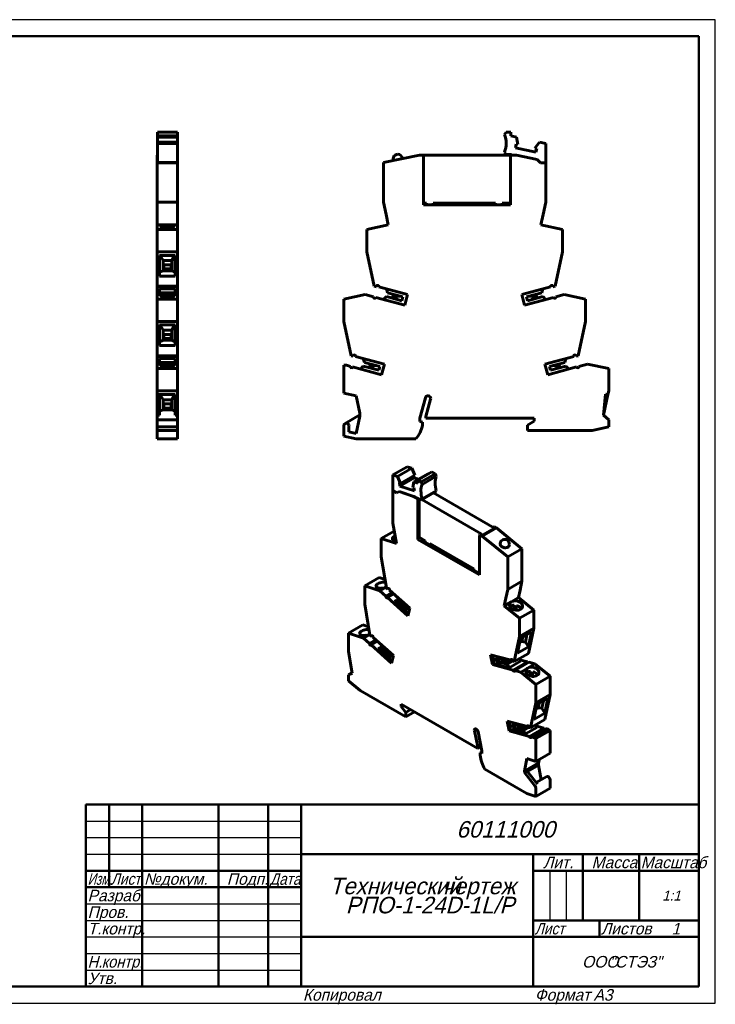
# Model space of a CAD drawing. Header units: millimetres. Extents: x 0 to 420, y 0 to 297.
# Tile 2 of 2: x 210 to 420, y 0 to 297. Entities that reach past the tile are written whole.
import ezdxf

# ---------------------------------------------------------------- set-up
doc = ezdxf.new("R2010")
doc.units = ezdxf.units.MM
doc.styles.add('TextStyle_10', font='T-FLEX Type A.TTF', dxfattribs={"oblique": 15, "height": 3.5})
doc.styles.add('TextStyle_2', font='T-FLEX Type A.TTF', dxfattribs={"oblique": 15, "height": 3.5})
doc.styles.add('TextStyle_3', font='T-FLEX Type A.TTF', dxfattribs={"width": 0.744064, "oblique": 15, "height": 3.5})
doc.styles.add('TextStyle_4', font='T-FLEX Type A.TTF', dxfattribs={"width": 0.883061, "oblique": 15, "height": 3.5})
doc.styles.add('TextStyle_5', font='T-FLEX Type A.TTF', dxfattribs={"width": 0.883061, "oblique": 15, "height": 3.5})
doc.styles.add('TextStyle_6', font='T-FLEX Type A.TTF', dxfattribs={"width": 0.94413, "oblique": 15, "height": 3.5})
doc.styles.add('TextStyle_7', font='T-FLEX Type A.TTF', dxfattribs={"width": 0.98844, "oblique": 15, "height": 3.5})
doc.styles.add('TextStyle_8', font='T-FLEX Type A.TTF', dxfattribs={"oblique": 15, "height": 5})
doc.styles.add('TextStyle_9', font='T-FLEX Type A.TTF', dxfattribs={"oblique": 15, "height": 3})

# ---------------------------------------------------------------- blocks, each defined once
blk = doc.blocks.new('_FR1Страница_1')
at = {"color": 7, "linetype": 'Continuous', "lineweight": 25}
for p, q in [((420, 297), (0, 297)), ((420, 0), (420, 297)), ((230, 55), (295, 55)), ((230, 50), (295, 50)), ((230, 45), (295, 45)), ((370, 40), (370, 25)), ((375, 40), (375, 25)), ((230, 30), (295, 30)), ((230, 25), (295, 25)), ((230, 20), (295, 20)), ((365, 20), (415, 20)), ((385, 20), (385, 20)), ((230, 15), (295, 15)), ((230, 10), (295, 10)), ((0, 0), (420, 0))]:
    blk.add_line(p, q, dxfattribs=at)
at = {"color": 7, "linetype": 'Continuous', "lineweight": 50}
for p, q in [((20, 292), (415, 292)), ((415, 292), (415, 5)), ((230, 5), (230, 60)), ((230, 60), (415, 60)), ((237, 60), (237, 35)), ((247, 60), (247, 5)), ((270, 60), (270, 5)), ((285, 60), (285, 5)), ((295, 60), (295, 5)), ((295, 45), (415, 45)), ((365, 45), (365, 5)), ((380, 45), (380, 25)), ((397, 45), (397, 25)), ((230, 40), (295, 40)), ((365, 40), (415, 40)), ((230, 35), (295, 35)), ((365, 25), (415, 25)), ((385, 25), (385, 20)), ((295, 20), (415, 20)), ((415, 5), (20, 5))]:
    blk.add_line(p, q, dxfattribs=at)
at = {"color": 7, "oblique": 15}
for s, height, style, p in [('60111000', 5, 'TextStyle_8', (341.84, 50)), ('Лит.', 3.5, 'TextStyle_2', (368.03, 40.76)), ('Масса', 3.5, 'TextStyle_2', (382.65, 40.76)), ('№', 3.5, 'TextStyle_2', (247.5, 35.75)), ('Подп.', 3.5, 'TextStyle_2', (272.53, 35.75)), ('докум.', 3.5, 'TextStyle_2', (252.5, 35.75)), ('Технический', 5, 'TextStyle_8', (303.55, 32.88)), ('чертеж', 5, 'TextStyle_8', (337.51, 32.88)), ('Разраб.', 3.5, 'TextStyle_2', (230.5, 30.75)), ('1:1', 3, 'TextStyle_9', (403.99, 31)), ('РПО-1-24D-1L/P', 5, 'TextStyle_8', (308.43, 27.12)), ('Пров.', 3.5, 'TextStyle_2', (230.5, 25.75)), ('Т.контр.', 3.5, 'TextStyle_2', (230.5, 20.75)), ('Листов', 3.5, 'TextStyle_2', (385.5, 20.75)), ('1', 3.5, 'TextStyle_10', (406.78, 20.75)), ('ООО', 3.5, 'TextStyle_2', (379.78, 10.75)), ('"СТЭЗ"', 3.5, 'TextStyle_2', (388.03, 10.75)), ('Утв.', 3.5, 'TextStyle_2', (230.5, 5.75)), ('Копировал', 3.5, 'TextStyle_2', (295.5, 0.75)), ('Формат', 3.5, 'TextStyle_2', (365.5, 0.75)), ('A3', 3.5, 'TextStyle_2', (383.24, 0.75))]:
    blk.add_text(s, height=height, dxfattribs=dict(at, style=style)).set_placement(p)
for s, style, width, p in [('Масштаб', 'TextStyle_7', 0.98844, (397.5, 40.76)), ('Изм.', 'TextStyle_3', 0.744064, (230.5, 35.75)), ('Лист', 'TextStyle_4', 0.883061, (237.5, 35.75)), ('Дата', 'TextStyle_5', 0.883061, (285.5, 35.75)), ('Лист', 'TextStyle_4', 0.883061, (365.5, 20.75)), ('Н.', 'TextStyle_6', 0.94413, (230.5, 10.75)), ('контр.', 'TextStyle_6', 0.94413, (234.75, 10.75))]:
    blk.add_text(s, height=3.5, dxfattribs=dict(at, style=style, width=width)).set_placement(p)
blk = doc.blocks.new('Страница_1')
at = {"color": 7, "linetype": 'Continuous', "lineweight": 60}
for p, q in [((257.61, 263.029), (251.56, 263.029)), ((251.56, 261.885), (251.56, 263.029)), ((251.56, 261.523), (251.56, 261.885)), ((251.56, 261.885), (257.61, 261.885)), ((257.61, 263.029), (257.61, 261.885)), ((257.61, 261.885), (257.61, 261.523)), ((356.866, 263.029), (356.379, 262.345)), ((358.228, 263.029), (356.866, 263.029)), ((358.228, 261.885), (358.228, 263.029)), ((359.934, 261.523), (358.228, 261.885)), ((251.56, 260.048), (251.56, 261.523)), ((251.56, 261.523), (257.61, 261.523)), ((251.56, 260.043), (257.61, 260.043)), ((251.56, 259.632), (251.56, 260.043)), ((251.56, 259.632), (257.61, 259.632)), ((251.56, 253.829), (251.56, 259.632)), ((257.61, 261.523), (257.61, 260.048)), ((257.61, 260.043), (257.61, 259.632)), ((257.61, 259.632), (257.61, 253.829)), ((359.662, 258.335), (359.885, 259.381)), ((359.885, 259.381), (360.401, 259.272)), ((360.401, 259.272), (359.934, 261.523)), ((366.897, 260.043), (365.555, 258.176)), ((368.828, 259.632), (366.897, 260.043)), ((368.828, 253.829), (368.828, 259.632)), ((251.56, 256.134), (251.535, 256.134)), ((251.56, 256.129), (251.535, 256.129)), ((251.535, 254.806), (251.535, 256.129)), ((257.635, 256.129), (257.61, 256.129)), ((257.635, 254.806), (257.635, 256.129)), ((330.675, 256.134), (319.828, 253.829)), ((331.675, 256.134), (330.675, 256.134)), ((331.878, 255.782), (331.675, 256.134)), ((331.739, 256.129), (358.314, 256.129)), ((331.878, 255.782), (331.878, 241.129)), ((356.379, 257.012), (356.866, 256.329)), ((356.866, 256.329), (358.494, 256.329)), ((358.378, 256.129), (358.178, 255.782)), ((358.178, 255.782), (358.178, 241.129)), ((358.494, 256.329), (358.378, 256.129)), ((359.978, 256.129), (358.378, 256.129)), ((365.849, 257.02), (359.662, 258.335)), ((366.201, 254.806), (359.978, 256.129)), ((365.555, 258.176), (366.071, 258.066)), ((366.071, 258.066), (365.849, 257.02)), ((251.56, 254.806), (251.535, 254.806)), ((251.535, 253.779), (251.535, 254.806)), ((251.535, 253.779), (257.635, 253.779)), ((251.535, 241.85), (251.535, 253.779)), ((251.56, 253.779), (251.56, 253.829)), ((257.61, 253.829), (251.56, 253.829)), ((257.635, 254.806), (257.61, 254.806)), ((257.635, 253.829), (257.61, 253.829)), ((257.635, 253.829), (257.635, 254.806)), ((257.635, 253.829), (257.635, 253.779)), ((257.635, 241.85), (257.635, 253.779)), ((319.828, 253.829), (319.828, 241.85)), ((322.743, 254.804), (322.779, 254.456)), ((367.228, 253.779), (366.201, 254.806)), ((368.828, 253.779), (367.228, 253.779)), ((368.728, 253.829), (368.828, 253.829)), ((368.728, 253.779), (368.728, 253.829)), ((368.828, 241.85), (368.828, 253.779)), ((251.535, 238.129), (251.535, 241.85)), ((257.635, 241.85), (251.535, 241.85)), ((257.635, 241.85), (257.635, 238.129)), ((319.828, 241.85), (320.619, 238.129)), ((331.878, 241.629), (332.818, 241.629)), ((358.178, 241.129), (331.878, 241.129)), ((332.158, 241.629), (332.158, 241.129)), ((332.818, 241.129), (332.818, 241.629)), ((334.818, 241.629), (334.818, 241.129)), ((334.818, 241.629), (353.608, 241.629)), ((335.478, 241.629), (335.478, 241.129)), ((335.938, 241.629), (335.938, 241.129)), ((346.538, 241.629), (346.538, 241.129)), ((348.228, 241.329), (347.178, 241.329)), ((347.558, 241.629), (347.558, 241.329)), ((348.428, 241.129), (348.228, 241.329)), ((351.578, 241.629), (351.578, 241.129)), ((352.598, 241.629), (352.598, 241.129)), ((353.608, 241.129), (353.608, 241.629)), ((355.608, 241.629), (358.178, 241.629)), ((355.608, 241.629), (355.608, 241.129)), ((356.618, 241.629), (356.618, 241.129)), ((357.638, 241.629), (357.638, 241.129)), ((368.037, 238.129), (368.828, 241.85)), ((251.535, 235.001), (251.535, 238.129)), ((257.635, 238.129), (257.635, 235.001)), ((320.619, 238.129), (321.284, 235.001)), ((367.372, 235.001), (368.037, 238.129)), ((251.535, 233.629), (251.535, 235.001)), ((251.535, 235.001), (254.585, 235.001)), ((254.585, 235.001), (257.635, 235.001)), ((257.635, 233.629), (257.635, 235.001)), ((321.284, 235.001), (314.828, 233.629)), ((373.828, 233.629), (367.372, 235.001)), ((251.535, 233.629), (251.535, 226.895)), ((257.635, 233.629), (251.535, 233.629)), ((257.635, 233.629), (257.635, 226.895)), ((314.828, 233.629), (314.828, 226.895)), ((373.828, 233.629), (373.828, 226.895)), ((251.535, 216.526), (251.535, 226.895)), ((257.635, 226.895), (251.535, 226.895)), ((257.635, 216.526), (257.635, 226.895)), ((314.828, 226.895), (317.032, 216.526)), ((371.624, 216.526), (373.828, 226.895)), ((252.235, 225.806), (252.235, 219.583)), ((256.935, 225.806), (252.235, 225.806)), ((252.409, 225.806), (253.285, 224.237)), ((253.285, 221.205), (253.285, 224.237)), ((253.285, 224.237), (255.885, 224.237)), ((253.485, 222.951), (253.285, 223.146)), ((255.885, 223.146), (255.685, 222.951)), ((256.761, 225.806), (255.885, 224.237)), ((255.885, 224.237), (255.885, 221.205)), ((256.935, 219.583), (256.935, 225.806)), ((252.235, 220.742), (253.285, 221.205)), ((253.285, 221.916), (253.485, 221.72)), ((255.885, 221.493), (253.285, 221.493)), ((255.885, 221.205), (253.285, 221.205)), ((255.685, 222.951), (253.485, 222.951)), ((253.485, 222.951), (253.485, 221.72)), ((253.485, 221.72), (255.685, 221.72)), ((255.685, 222.951), (255.685, 221.72)), ((255.685, 221.72), (255.885, 221.916)), ((256.935, 220.742), (255.885, 221.205)), ((252.235, 219.583), (256.935, 219.583)), ((251.535, 216.354), (251.535, 216.526)), ((251.535, 216.526), (257.635, 216.526)), ((251.535, 216.354), (257.635, 216.354)), ((251.535, 216.32), (251.535, 216.348)), ((251.535, 214.001), (251.535, 216.32)), ((251.535, 216.32), (257.635, 216.32)), ((256.985, 215.687), (252.185, 215.687)), ((252.185, 214.516), (252.185, 215.687)), ((252.185, 214.516), (256.985, 214.516)), ((252.185, 214.516), (252.185, 214.001)), ((253.135, 214.001), (253.135, 214.159)), ((256.035, 214.159), (253.135, 214.159)), ((256.035, 214.159), (256.035, 214.001)), ((256.985, 215.687), (256.985, 214.516)), ((256.985, 214.001), (256.985, 214.516)), ((257.635, 216.354), (257.635, 216.526)), ((257.635, 216.32), (257.635, 216.348)), ((257.635, 214.001), (257.635, 216.32)), ((317.032, 216.526), (317.673, 216.354)), ((317.673, 216.354), (317.732, 216.574)), ((318.392, 216.41), (318.38, 216.32)), ((318.38, 216.32), (327.115, 213.979)), ((321.044, 214.519), (320.73, 215.69)), ((325.685, 213.276), (321.044, 214.519)), ((322.388, 214.159), (322.816, 213.731)), ((361.543, 213.98), (370.276, 216.32)), ((367.602, 214.516), (362.972, 213.276)), ((365.84, 213.731), (366.268, 214.159)), ((367.602, 214.516), (367.916, 215.687)), ((370.276, 216.32), (370.264, 216.41)), ((370.924, 216.574), (370.983, 216.354)), ((370.983, 216.354), (371.624, 216.526)), ((254.585, 214.001), (251.535, 214.001)), ((251.535, 212.629), (251.535, 214.001)), ((257.635, 212.629), (251.535, 212.629)), ((251.535, 212.629), (251.535, 205.895)), ((257.635, 214.001), (254.585, 214.001)), ((257.635, 212.629), (257.635, 214.001)), ((257.635, 212.629), (257.635, 205.895)), ((314.284, 214.001), (307.828, 212.629)), ((307.828, 212.629), (307.828, 205.895)), ((316.844, 213.315), (314.284, 214.001)), ((316.832, 213.225), (316.844, 213.315)), ((326.261, 210.792), (317.52, 213.134)), ((319.876, 212.503), (320.733, 213.36)), ((320.733, 213.36), (325.374, 212.116)), ((322.066, 213.003), (322.663, 213.163)), ((323.204, 213.087), (324.382, 212.382)), ((323.322, 213.526), (324.67, 213.547)), ((325.374, 212.116), (325.685, 213.276)), ((327.115, 213.979), (326.261, 210.792)), ((362.397, 210.792), (361.543, 213.98)), ((371.136, 213.134), (362.397, 210.792)), ((362.972, 213.276), (363.282, 212.116)), ((363.282, 212.116), (367.913, 213.357)), ((363.986, 213.547), (365.335, 213.526)), ((364.274, 212.382), (365.452, 213.087)), ((365.993, 213.163), (366.59, 213.003)), ((368.77, 212.5), (367.913, 213.357)), ((374.372, 214.001), (371.813, 213.315)), ((371.813, 213.315), (371.825, 213.225)), ((380.828, 212.629), (374.372, 214.001)), ((380.828, 212.629), (380.828, 205.895)), ((251.535, 195.526), (251.535, 205.895)), ((257.635, 205.895), (251.535, 205.895)), ((257.635, 195.526), (257.635, 205.895)), ((307.828, 205.895), (310.032, 195.526)), ((378.624, 195.526), (380.828, 205.895)), ((252.235, 204.806), (252.235, 198.583)), ((256.935, 204.806), (252.235, 204.806)), ((252.409, 204.806), (253.285, 203.237)), ((253.285, 200.205), (253.285, 203.237)), ((255.885, 203.237), (253.285, 203.237)), ((256.761, 204.806), (255.885, 203.237)), ((255.885, 203.237), (255.885, 200.205)), ((256.935, 198.583), (256.935, 204.806)), ((252.235, 199.742), (253.285, 200.205)), ((253.485, 201.951), (253.285, 202.146)), ((253.285, 200.899), (253.485, 200.703)), ((255.885, 200.475), (253.285, 200.475)), ((255.885, 200.205), (253.285, 200.205)), ((253.485, 201.951), (253.485, 200.703)), ((255.685, 201.951), (253.485, 201.951)), ((253.485, 200.703), (255.685, 200.703)), ((255.885, 202.146), (255.685, 201.951)), ((255.685, 201.951), (255.685, 200.703)), ((255.685, 200.703), (255.885, 200.899)), ((256.935, 199.742), (255.885, 200.205)), ((252.235, 198.583), (256.935, 198.583)), ((251.535, 195.526), (257.635, 195.526)), ((251.535, 195.354), (251.535, 195.526)), ((251.535, 195.354), (257.635, 195.354)), ((251.535, 195.32), (251.535, 195.348)), ((251.535, 193.001), (251.535, 195.32)), ((251.535, 195.32), (257.635, 195.32)), ((256.985, 194.687), (252.185, 194.687)), ((252.185, 193.516), (252.185, 194.687)), ((252.185, 193.516), (252.185, 193.001)), ((252.185, 193.516), (256.985, 193.516)), ((256.985, 194.687), (256.985, 193.516)), ((256.985, 193.001), (256.985, 193.516)), ((257.635, 195.354), (257.635, 195.526)), ((257.635, 195.32), (257.635, 195.348)), ((257.635, 195.32), (257.635, 193.001)), ((310.032, 195.526), (310.673, 195.354)), ((310.673, 195.354), (310.732, 195.574)), ((311.392, 195.41), (311.38, 195.32)), ((311.38, 195.32), (320.115, 192.979)), ((314.044, 193.519), (313.73, 194.69)), ((318.685, 192.276), (314.044, 193.519)), ((368.541, 192.979), (377.276, 195.32)), ((374.602, 193.516), (369.972, 192.276)), ((374.602, 193.516), (374.916, 194.687)), ((377.276, 195.32), (377.264, 195.41)), ((377.924, 195.574), (377.983, 195.354)), ((377.983, 195.354), (378.624, 195.526)), ((251.535, 191.629), (251.535, 193.001)), ((254.585, 193.001), (251.535, 193.001)), ((251.535, 191.629), (251.535, 184.895)), ((257.635, 191.629), (251.535, 191.629)), ((256.035, 193.159), (253.135, 193.159)), ((253.135, 193.001), (253.135, 193.159)), ((257.635, 193.001), (254.585, 193.001)), ((256.035, 193.159), (256.035, 193.001)), ((257.635, 191.629), (257.635, 193.001)), ((257.635, 191.629), (257.635, 184.895)), ((307.828, 192.629), (307.828, 184.229)), ((308.673, 192.629), (307.828, 192.629)), ((309.844, 192.315), (308.673, 192.629)), ((309.832, 192.225), (309.844, 192.315)), ((319.261, 189.792), (310.52, 192.134)), ((312.876, 191.503), (313.733, 192.36)), ((313.733, 192.36), (318.374, 191.116)), ((315.663, 192.163), (315.066, 192.003)), ((315.388, 193.159), (315.816, 192.731)), ((317.382, 191.382), (316.204, 192.087)), ((316.322, 192.526), (317.67, 192.547)), ((318.374, 191.116), (318.685, 192.276)), ((320.115, 192.979), (319.261, 189.792)), ((369.395, 189.792), (368.541, 192.979)), ((378.136, 192.134), (369.395, 189.792)), ((369.972, 192.276), (370.282, 191.116)), ((370.282, 191.116), (374.913, 192.357)), ((370.986, 192.547), (372.335, 192.526)), ((371.274, 191.382), (372.452, 192.087)), ((372.84, 192.731), (373.268, 193.159)), ((372.993, 192.163), (373.59, 192.003)), ((375.77, 191.5), (374.913, 192.357)), ((381.372, 193.001), (378.813, 192.315)), ((378.813, 192.315), (378.825, 192.225)), ((387.828, 191.629), (381.372, 193.001)), ((387.828, 191.629), (387.828, 184.895)), ((257.635, 184.895), (251.535, 184.895)), ((251.535, 184.895), (251.535, 183.806)), ((257.635, 184.895), (257.635, 177.583)), ((387.828, 184.895), (387.597, 183.806)), ((256.935, 183.806), (251.535, 183.806)), ((251.535, 177.583), (251.535, 183.8)), ((252.235, 183.806), (252.235, 177.583)), ((253.285, 182.237), (252.409, 183.806)), ((253.285, 182.237), (253.285, 179.205)), ((255.885, 182.237), (253.285, 182.237)), ((256.761, 183.806), (255.885, 182.237)), ((255.885, 182.237), (255.885, 179.205)), ((256.935, 177.583), (256.935, 183.806)), ((307.828, 184.229), (311.61, 183.433)), ((311.61, 183.433), (312.719, 178.162)), ((330.828, 176.629), (332.506, 182.837)), ((334.048, 182.413), (332.587, 177.197)), ((334.048, 182.413), (334.078, 182.629)), ((386.274, 177.583), (386.876, 183.959)), ((386.274, 177.583), (387.597, 183.806)), ((386.876, 183.959), (387.597, 183.806)), ((252.235, 178.742), (253.285, 179.205)), ((253.485, 180.951), (253.285, 181.146)), ((253.285, 179.916), (253.485, 179.72)), ((255.885, 179.493), (253.285, 179.493)), ((255.885, 179.205), (253.285, 179.205)), ((253.485, 180.951), (253.485, 179.72)), ((255.685, 180.951), (253.485, 180.951)), ((253.485, 179.72), (255.685, 179.72)), ((255.885, 181.146), (255.685, 180.951)), ((255.685, 180.951), (255.685, 179.72)), ((255.685, 179.72), (255.885, 179.916)), ((255.885, 179.205), (256.935, 178.742)), ((251.535, 176.183), (251.535, 177.583)), ((252.235, 177.583), (251.535, 177.583)), ((251.535, 174.002), (251.535, 176.183)), ((251.535, 176.183), (257.635, 176.183)), ((256.935, 177.583), (257.635, 177.583)), ((257.635, 176.183), (257.635, 177.583)), ((257.635, 174.002), (257.635, 176.183)), ((312.72, 177.623), (308.228, 175.029)), ((311.627, 172.029), (312.721, 177.293)), ((312.719, 178.162), (312.721, 177.293)), ((330.828, 175.679), (330.828, 176.629)), ((331.628, 175.464), (330.828, 175.679)), ((331.628, 174.59), (331.628, 175.464)), ((332.587, 177.197), (332.587, 176.629)), ((332.587, 176.629), (365.328, 176.629)), ((365.328, 175.729), (363.328, 174.574)), ((365.328, 176.629), (365.328, 175.729)), ((387.828, 176.183), (386.274, 177.583)), ((387.828, 174.002), (387.828, 176.183)), ((251.535, 174.002), (257.635, 174.002)), ((251.535, 172.929), (251.535, 174.002)), ((251.535, 172.929), (257.635, 172.929)), ((251.535, 170.429), (251.535, 172.923)), ((257.635, 172.929), (257.635, 174.002)), ((257.635, 170.429), (257.635, 172.923)), ((307.828, 174.337), (307.828, 171.229)), ((309.328, 173.949), (309.328, 172.529)), ((309.328, 172.529), (311.627, 172.029)), ((363.328, 174.574), (363.328, 172.929)), ((363.328, 172.929), (382.778, 172.929)), ((382.778, 172.929), (387.828, 174.002)), ((257.635, 170.429), (251.535, 170.429)), ((307.828, 171.229), (311.628, 170.429)), ((311.628, 170.429), (329.611, 170.429)), ((326.972, 161.978), (322.694, 159.508)), ((328.338, 161.525), (324.06, 159.055)), ((326.972, 161.978), (328.338, 161.525)), ((328.338, 161.525), (329.287, 159.452)), ((322.694, 159.508), (322.694, 154.769)), ((324.06, 159.055), (322.694, 159.508)), ((325.009, 156.983), (324.06, 159.055)), ((329.079, 158.628), (324.801, 156.158)), ((329.287, 159.452), (325.009, 156.983)), ((328.972, 159.271), (329.079, 158.628)), ((333.262, 159.89), (328.984, 157.42)), ((329.079, 158.628), (330.347, 158.207)), ((330.19, 157.954), (334.468, 160.424)), ((331.153, 157.397), (330.19, 157.954)), ((330.19, 157.954), (330.19, 157.02)), ((335.431, 159.867), (331.153, 157.397)), ((335.775, 159.111), (331.497, 156.641)), ((333.262, 159.89), (333.441, 159.831)), ((334.468, 160.424), (335.431, 159.867)), ((335.431, 159.867), (335.775, 159.111)), ((322.7, 154.732), (322.677, 154.718)), ((322.747, 154.677), (322.677, 154.718)), ((322.677, 144.978), (322.677, 154.718)), ((322.694, 154.769), (322.765, 154.728)), ((322.747, 154.718), (322.765, 154.728)), ((322.747, 154.718), (323.843, 154.085)), ((322.747, 154.718), (322.747, 154.677)), ((323.861, 154.096), (322.765, 154.728)), ((324.801, 156.158), (324.644, 157.104)), ((324.644, 157.104), (325.009, 156.983)), ((329.176, 154.706), (324.801, 156.158)), ((328.984, 157.42), (328.653, 155.773)), ((328.653, 155.773), (329.019, 155.652)), ((330.19, 157.02), (328.984, 157.42)), ((329.019, 155.652), (329.176, 154.706)), ((331.497, 156.641), (331.153, 157.397)), ((335.775, 154.756), (331.497, 152.286)), ((335.775, 154.756), (335.431, 154.397)), ((323.843, 154.085), (324.535, 154.484)), ((324.535, 154.484), (324.552, 154.495)), ((324.535, 154.484), (328.935, 153.024)), ((328.952, 153.034), (324.552, 154.495)), ((328.935, 153.024), (328.952, 153.034)), ((330.066, 152.371), (328.935, 153.024)), ((330.084, 152.381), (328.952, 153.034)), ((330.002, 152.591), (331.153, 151.927)), ((330.084, 152.381), (330.002, 152.591)), ((330.084, 152.381), (330.066, 152.371)), ((330.207, 152.006), (330.066, 152.371)), ((330.207, 152.006), (330.561, 152.21)), ((330.207, 152.006), (330.207, 140.042)), ((330.561, 152.21), (330.532, 152.286)), ((330.561, 140.246), (330.561, 152.21)), ((335.431, 154.397), (331.153, 151.927)), ((331.153, 151.927), (331.497, 152.286)), ((331.383, 152.06), (349.293, 141.719)), ((353.33, 143.471), (334.918, 154.101)), ((322.677, 144.978), (323.236, 141.617)), ((349.655, 141.066), (353.969, 143.556)), ((349.794, 141.43), (353.33, 143.471)), ((353.471, 143.435), (349.865, 141.353)), ((352.908, 143.76), (353.261, 143.964)), ((353.261, 143.964), (353.969, 143.556)), ((353.33, 143.471), (353.33, 143.353)), ((353.374, 143.491), (353.471, 143.435)), ((353.969, 143.556), (361.638, 137.245)), ((319.141, 140.307), (323.076, 142.579)), ((319.141, 140.307), (319.141, 134.809)), ((319.141, 140.307), (323.706, 138.792)), ((323.236, 141.617), (323.706, 138.792)), ((330.207, 140.042), (330.561, 140.246)), ((348.804, 129.305), (330.207, 140.042)), ((332.414, 139.625), (330.561, 140.695)), ((348.948, 141.474), (348.804, 141.269)), ((348.804, 141.269), (348.804, 129.305)), ((348.948, 141.474), (349.302, 141.678)), ((348.948, 141.474), (349.655, 141.066)), ((349.865, 141.353), (349.302, 141.678)), ((349.655, 141.066), (357.325, 134.755)), ((332.414, 139.625), (332.414, 139.217)), ((333.828, 138.401), (332.414, 139.217)), ((347.114, 131.138), (333.828, 138.809)), ((333.828, 138.401), (333.828, 138.809)), ((334.04, 138.523), (333.828, 138.401)), ((334.04, 138.686), (334.04, 138.523)), ((355.042, 138.803), (355.036, 138.735)), ((357.325, 134.755), (361.638, 137.245)), ((357.807, 138.301), (357.83, 138.541)), ((361.638, 137.245), (361.638, 127.465)), ((320.7, 125.443), (319.141, 134.809)), ((357.325, 134.755), (357.325, 124.974)), ((347.114, 131.138), (347.114, 130.73)), ((314.191, 126.018), (318.505, 128.509)), ((318.505, 128.509), (320.288, 127.917)), ((348.529, 129.913), (347.114, 130.73)), ((348.804, 130.162), (348.529, 130.321)), ((348.529, 129.913), (348.529, 130.321)), ((348.741, 130.036), (348.529, 129.913)), ((348.741, 130.199), (348.741, 130.036)), ((314.191, 126.018), (314.191, 120.52)), ((314.191, 126.018), (318.756, 124.503)), ((318.756, 124.503), (320.672, 125.609)), ((319.473, 125.439), (319.47, 125.302)), ((319.473, 125.439), (319.496, 125.305)), ((320.164, 125.444), (320.166, 125.527)), ((321.153, 125.041), (320.7, 125.443)), ((321.436, 125.204), (321.153, 125.041)), ((321.195, 125.196), (321.153, 125.041)), ((321.195, 125.196), (321.29, 125.251)), ((356.766, 122.259), (357.325, 124.974)), ((357.325, 124.974), (361.638, 127.465)), ((361.638, 127.465), (361.079, 124.749)), ((318.756, 124.503), (320.566, 122.898)), ((320.566, 122.898), (320.558, 122.829)), ((322.472, 123.998), (320.566, 122.898)), ((322.95, 123.574), (321.045, 122.474)), ((321.045, 122.474), (327.224, 116.995)), ((321.653, 124.724), (321.661, 124.794)), ((327.828, 119.249), (321.653, 124.724)), ((323.784, 121.606), (324.477, 122.006)), ((323.95, 122.688), (324.003, 122.425)), ((327.278, 119.522), (324.003, 122.425)), ((356.296, 119.976), (356.766, 122.259)), ((358.452, 121.222), (360.609, 122.467)), ((361.079, 124.749), (360.609, 122.467)), ((360.609, 122.467), (365.174, 118.711)), ((315.75, 111.154), (314.191, 120.52)), ((323.784, 121.606), (323.178, 121.256)), ((323.178, 121.256), (327.37, 117.538)), ((323.784, 121.606), (327.058, 118.702)), ((327.028, 119.712), (325.391, 121.164)), ((327.058, 118.702), (327.278, 119.522)), ((327.828, 119.249), (327.224, 116.995)), ((356.296, 119.976), (358.452, 121.222)), ((356.296, 119.976), (360.861, 116.22)), ((359.243, 120.181), (359.221, 118.84)), ((359.788, 119.388), (359.777, 118.708)), ((359.935, 120.102), (359.788, 119.388)), ((359.913, 118.697), (359.935, 120.102)), ((365.174, 118.711), (360.861, 116.22)), ((360.861, 116.22), (360.861, 110.722)), ((365.174, 118.711), (365.174, 113.213)), ((309.242, 111.73), (313.555, 114.22)), ((313.555, 114.22), (315.338, 113.628)), ((365.174, 113.213), (360.861, 110.722)), ((365.174, 113.213), (363.615, 105.646)), ((309.242, 111.73), (313.807, 110.215)), ((309.242, 111.73), (309.242, 106.232)), ((313.807, 110.215), (315.722, 111.321)), ((313.807, 110.215), (315.617, 108.61)), ((314.52, 111.014), (314.524, 111.15)), ((314.524, 111.15), (314.546, 111.016)), ((315.216, 111.239), (315.214, 111.155)), ((316.203, 110.752), (315.75, 111.154)), ((316.486, 110.915), (316.203, 110.752)), ((316.245, 110.908), (316.203, 110.752)), ((316.245, 110.908), (316.341, 110.963)), ((316.703, 110.436), (316.711, 110.505)), ((316.703, 110.436), (322.88, 104.958)), ((360.861, 110.722), (359.302, 103.156)), ((361.192, 110.213), (360.256, 105.672)), ((364.515, 112.132), (361.192, 110.213)), ((361.845, 110.59), (361.563, 109.223)), ((363.138, 111.337), (362.67, 109.063)), ((363.58, 107.591), (364.515, 112.132)), ((315.617, 108.61), (315.608, 108.54)), ((317.522, 109.71), (315.617, 108.61)), ((318, 109.286), (316.095, 108.186)), ((316.095, 108.186), (322.276, 102.704)), ((318.834, 107.317), (318.228, 106.967)), ((318.834, 107.317), (319.527, 107.717)), ((318.834, 107.317), (322.108, 104.414)), ((319, 108.399), (319.054, 108.137)), ((322.328, 105.233), (319.054, 108.137)), ((360.256, 105.672), (363.58, 107.591)), ((361.563, 109.223), (360.91, 108.846)), ((361.563, 109.223), (361.071, 109.628)), ((362.67, 109.063), (361.563, 109.223)), ((362.67, 109.063), (363.58, 107.591)), ((309.242, 106.232), (310.341, 99.626)), ((318.228, 106.967), (322.422, 103.248)), ((322.108, 104.414), (322.328, 105.233)), ((322.88, 104.958), (322.276, 102.704)), ((352.776, 102.242), (352.172, 105.193)), ((358.349, 103.538), (352.172, 105.193)), ((352.716, 105.047), (353.236, 102.507)), ((356.925, 103.42), (353.643, 104.3)), ((353.643, 104.3), (353.863, 103.226)), ((363.615, 105.646), (359.302, 103.156)), ((352.776, 102.242), (353.236, 102.507)), ((352.776, 102.242), (358.957, 100.585)), ((353.236, 102.507), (357.751, 101.297)), ((355.063, 103.919), (353.863, 103.226)), ((353.863, 103.226), (357.145, 102.347)), ((355.236, 103.426), (355.764, 103.731)), ((355.236, 103.426), (356.069, 103.521)), ((356.874, 102.988), (355.236, 103.426)), ((356.451, 103.362), (356.874, 102.988)), ((356.874, 102.988), (357.992, 103.633)), ((357.05, 103.886), (356.925, 103.42)), ((356.925, 103.42), (357.515, 103.761)), ((358.822, 103.316), (357.145, 102.347)), ((357.145, 102.347), (357.751, 101.297)), ((357.751, 101.297), (361.145, 103.257)), ((358.341, 103.617), (358.349, 103.538)), ((358.649, 103.711), (358.349, 103.538)), ((358.849, 103.277), (358.807, 103.481)), ((359.302, 103.156), (358.849, 103.277)), ((363.271, 103.076), (358.957, 100.585)), ((363.749, 102.948), (359.435, 100.457)), ((361.145, 103.257), (360.728, 103.979)), ((360.88, 103.716), (363.271, 103.076)), ((363.402, 101.217), (361.245, 99.972)), ((365.559, 102.463), (363.402, 101.217)), ((363.749, 102.948), (365.559, 102.463)), ((365.559, 102.463), (370.124, 98.707)), ((310.322, 99.742), (309.242, 99.118)), ((309.242, 99.118), (310.341, 99.626)), ((309.242, 97.338), (309.242, 99.118)), ((359.444, 100.378), (359.435, 100.457)), ((359.435, 100.457), (361.245, 99.972)), ((361.245, 99.972), (365.81, 96.216)), ((364.192, 100.177), (364.171, 98.836)), ((364.738, 99.384), (364.727, 98.704)), ((364.885, 100.098), (364.738, 99.384)), ((364.863, 98.693), (364.885, 100.098)), ((370.124, 98.707), (365.81, 96.216)), ((370.124, 98.707), (370.124, 93.209)), ((312.813, 94.4), (309.242, 97.338)), ((365.81, 96.216), (365.81, 90.718)), ((326.566, 86.459), (312.813, 94.4)), ((370.124, 93.209), (365.81, 90.718)), ((370.124, 93.209), (368.565, 85.642)), ((325.152, 90.297), (325.152, 89.562)), ((348.303, 76.93), (325.152, 90.297)), ((325.152, 89.562), (325.788, 89.929)), ((325.152, 89.562), (326.566, 87.803)), ((365.81, 90.718), (364.252, 83.152)), ((366.142, 90.209), (365.206, 85.668)), ((366.513, 89.219), (365.86, 88.841)), ((366.513, 89.219), (366.021, 89.623)), ((369.465, 92.128), (366.142, 90.209)), ((366.795, 90.586), (366.513, 89.219)), ((367.619, 89.058), (366.513, 89.219)), ((368.088, 91.333), (367.619, 89.058)), ((368.53, 87.587), (369.465, 92.128)), ((328.019, 88.641), (326.566, 87.803)), ((329.182, 87.97), (326.566, 86.459)), ((326.566, 87.803), (326.566, 86.459)), ((365.206, 85.668), (368.53, 87.587)), ((367.619, 89.058), (368.53, 87.587)), ((357.726, 82.237), (357.122, 85.189)), ((357.122, 85.189), (363.299, 83.534)), ((357.666, 85.043), (358.185, 82.503)), ((358.593, 84.295), (358.813, 83.222)), ((361.875, 83.416), (358.593, 84.295)), ((360.013, 83.915), (358.813, 83.222)), ((360.186, 83.422), (360.714, 83.727)), ((361.019, 83.517), (360.186, 83.422)), ((360.186, 83.422), (361.823, 82.983)), ((361.823, 82.983), (361.401, 83.358)), ((361.823, 82.983), (362.942, 83.629)), ((362, 83.882), (361.875, 83.416)), ((361.875, 83.416), (362.465, 83.757)), ((363.772, 83.312), (362.094, 82.343)), ((363.29, 83.613), (363.299, 83.534)), ((363.599, 83.707), (363.299, 83.534)), ((363.798, 83.273), (363.757, 83.477)), ((364.252, 83.152), (363.798, 83.273)), ((368.565, 85.642), (364.252, 83.152)), ((366.095, 83.253), (365.678, 83.975)), ((365.829, 83.712), (368.22, 83.072)), ((347.27, 82.25), (347.249, 82.438)), ((347.27, 82.25), (348.303, 77.395)), ((349.547, 76.212), (348.361, 81.966)), ((357.726, 82.237), (358.185, 82.503)), ((357.726, 82.237), (363.907, 80.581)), ((358.185, 82.503), (362.701, 81.293)), ((358.813, 83.222), (362.094, 82.343)), ((362.094, 82.343), (362.701, 81.293)), ((362.701, 81.293), (366.095, 83.253)), ((368.22, 83.072), (363.907, 80.581)), ((368.698, 82.943), (364.385, 80.453)), ((364.385, 80.453), (365.213, 80.231)), ((364.394, 80.374), (364.385, 80.453)), ((369.526, 82.722), (365.213, 80.231)), ((365.81, 79.886), (370.124, 82.377)), ((368.698, 82.943), (369.526, 82.722)), ((369.526, 82.722), (370.124, 82.377)), ((370.124, 82.377), (370.124, 75.518)), ((349.197, 77.911), (348.303, 77.395)), ((348.303, 76.93), (349.282, 77.496)), ((348.303, 76.93), (348.303, 77.395)), ((365.81, 79.886), (365.213, 80.231)), ((365.81, 79.886), (365.81, 73.028)), ((349.547, 75.915), (348.981, 75.588)), ((348.981, 74.874), (348.981, 75.588)), ((348.981, 75.588), (349.547, 75.436)), ((349.547, 75.436), (349.547, 76.212)), ((365.81, 73.028), (370.124, 75.518)), ((363.136, 73.922), (362.352, 70.071)), ((366.665, 72.561), (362.352, 70.071)), ((365.81, 73.028), (363.136, 73.922)), ((366.664, 71.852), (363.312, 69.917)), ((366.665, 72.561), (366.664, 71.852)), ((367.384, 67.436), (366.664, 71.852)), ((366.887, 73.649), (366.665, 72.561)), ((363.123, 63.311), (350.407, 70.653)), ((362.351, 69.631), (363.164, 70.101)), ((362.351, 69.631), (362.352, 70.071)), ((362.351, 69.631), (365.527, 65.68)), ((363.164, 70.101), (366.341, 66.149)), ((369.158, 68.461), (365.965, 66.617)), ((370.124, 67.441), (370.124, 64.904)), ((365.81, 62.413), (363.123, 63.311)), ((365.81, 64.951), (365.81, 62.413)), ((370.124, 64.904), (365.81, 62.413))]:
    blk.add_line(p, q, dxfattribs=at)
at = {"color": 7, "lineweight": 60, "flags": 128}
for points in [[(254.585, 234.169), (254.389, 234.171), (254.195, 234.177), (254.004, 234.187), (253.819, 234.201), (253.642, 234.218), (253.474, 234.239), (253.316, 234.264), (253.171, 234.291), (253.039, 234.321), (252.922, 234.354), (252.821, 234.389), (252.737, 234.426), (252.671, 234.464), (252.623, 234.504), (252.594, 234.544), (252.585, 234.585), (252.594, 234.626), (252.623, 234.666), (252.671, 234.706), (252.737, 234.744), (252.821, 234.781), (252.922, 234.816), (253.039, 234.849), (253.171, 234.879), (253.316, 234.907), (253.474, 234.931), (253.642, 234.952), (253.819, 234.969), (254.004, 234.983), (254.195, 234.993), (254.389, 234.999), (254.585, 235.001)], [(254.585, 235.001), (254.781, 234.999), (254.975, 234.993), (255.165, 234.983), (255.35, 234.969), (255.528, 234.952), (255.696, 234.931), (255.854, 234.907), (255.999, 234.879), (256.131, 234.849), (256.248, 234.816), (256.349, 234.781), (256.432, 234.744), (256.499, 234.706), (256.546, 234.666), (256.575, 234.626), (256.585, 234.585), (256.575, 234.544), (256.546, 234.504), (256.499, 234.464), (256.432, 234.426), (256.349, 234.389), (256.248, 234.354), (256.131, 234.321), (255.999, 234.291), (255.854, 234.264), (255.696, 234.239), (255.528, 234.218), (255.35, 234.201), (255.165, 234.187), (254.975, 234.177), (254.781, 234.171), (254.585, 234.169)], [(254.585, 213.169), (254.389, 213.171), (254.195, 213.177), (254.004, 213.187), (253.819, 213.201), (253.642, 213.218), (253.474, 213.239), (253.316, 213.264), (253.171, 213.291), (253.039, 213.321), (252.922, 213.354), (252.821, 213.389), (252.737, 213.426), (252.671, 213.464), (252.623, 213.504), (252.594, 213.544), (252.585, 213.585), (252.594, 213.626), (252.623, 213.666), (252.671, 213.706), (252.737, 213.744), (252.821, 213.781), (252.922, 213.816), (253.039, 213.849), (253.171, 213.879), (253.316, 213.907), (253.474, 213.931), (253.642, 213.952), (253.819, 213.969), (254.004, 213.983), (254.195, 213.993), (254.389, 213.999), (254.585, 214.001)], [(254.585, 214.001), (254.781, 213.999), (254.975, 213.993), (255.165, 213.983), (255.35, 213.969), (255.528, 213.952), (255.696, 213.931), (255.854, 213.907), (255.999, 213.879), (256.131, 213.849), (256.248, 213.816), (256.349, 213.781), (256.432, 213.744), (256.499, 213.706), (256.546, 213.666), (256.575, 213.626), (256.585, 213.585), (256.575, 213.544), (256.546, 213.504), (256.499, 213.464), (256.432, 213.426), (256.349, 213.389), (256.248, 213.354), (256.131, 213.321), (255.999, 213.291), (255.854, 213.264), (255.696, 213.239), (255.528, 213.218), (255.35, 213.201), (255.165, 213.187), (254.975, 213.177), (254.781, 213.171), (254.585, 213.169)], [(254.585, 192.169), (254.389, 192.171), (254.195, 192.177), (254.004, 192.187), (253.819, 192.201), (253.642, 192.218), (253.474, 192.239), (253.316, 192.264), (253.171, 192.291), (253.039, 192.321), (252.922, 192.354), (252.821, 192.389), (252.737, 192.426), (252.671, 192.464), (252.623, 192.504), (252.594, 192.544), (252.585, 192.585), (252.594, 192.626), (252.623, 192.666), (252.671, 192.706), (252.737, 192.744), (252.821, 192.781), (252.922, 192.816), (253.039, 192.849), (253.171, 192.879), (253.316, 192.907), (253.474, 192.931), (253.642, 192.952), (253.819, 192.969), (254.004, 192.983), (254.195, 192.993), (254.389, 192.999), (254.585, 193.001)], [(254.585, 193.001), (254.781, 192.999), (254.975, 192.993), (255.165, 192.983), (255.35, 192.969), (255.528, 192.952), (255.696, 192.931), (255.854, 192.907), (255.999, 192.879), (256.131, 192.849), (256.248, 192.816), (256.349, 192.781), (256.432, 192.744), (256.499, 192.706), (256.546, 192.666), (256.575, 192.626), (256.585, 192.585), (256.575, 192.544), (256.546, 192.504), (256.499, 192.464), (256.432, 192.426), (256.349, 192.389), (256.248, 192.354), (256.131, 192.321), (255.999, 192.291), (255.854, 192.264), (255.696, 192.239), (255.528, 192.218), (255.35, 192.201), (255.165, 192.187), (254.975, 192.177), (254.781, 192.171), (254.585, 192.169)], [(323.575, 139.581), (323.362, 139.606), (323.065, 139.68), (322.823, 139.785), (322.644, 139.918), (322.535, 140.072), (322.501, 140.244), (322.544, 140.424), (322.66, 140.608), (322.847, 140.787), (323.096, 140.955)], [(323.096, 140.955), (323.327, 141.07)], [(357.395, 137.717), (357.199, 137.626), (356.962, 137.563), (356.695, 137.535), (356.41, 137.547), (356.126, 137.601), (355.859, 137.692), (355.625, 137.81), (355.431, 137.947), (355.271, 138.102), (355.142, 138.282), (355.06, 138.478), (355.033, 138.681), (355.041, 138.734)], [(357.801, 138.302), (357.781, 138.171), (357.698, 137.994), (357.566, 137.84), (357.395, 137.717)], [(320.669, 125.627), (320.611, 125.598), (320.267, 125.471), (319.894, 125.372), (319.508, 125.306), (319.122, 125.274), (318.753, 125.278), (318.413, 125.317), (318.116, 125.391), (317.873, 125.496), (317.694, 125.629), (317.585, 125.784), (317.552, 125.955), (317.594, 126.136), (317.711, 126.319), (317.897, 126.499), (318.146, 126.667)], [(318.146, 126.667), (318.449, 126.817), (318.793, 126.944), (319.165, 127.043), (319.552, 127.11), (319.937, 127.142), (320.307, 127.138), (320.42, 127.124)], [(320.166, 125.527), (320.407, 125.523)], [(321.661, 124.794), (321.648, 124.894), (321.609, 125), (321.548, 125.099), (321.473, 125.179), (321.392, 125.234), (321.313, 125.256), (321.244, 125.243), (321.195, 125.196)], [(320.558, 122.829), (320.574, 122.719), (320.619, 122.605), (320.689, 122.502), (320.773, 122.422), (320.862, 122.376), (320.943, 122.369), (321.007, 122.404), (321.045, 122.474)], [(358.452, 121.222), (358.203, 121.04), (358.016, 120.822), (357.9, 120.576), (357.857, 120.311), (357.891, 120.037), (358, 119.765), (358.179, 119.505), (358.421, 119.267), (358.718, 119.061), (359.058, 118.894), (359.428, 118.772), (359.814, 118.701), (360.2, 118.683), (360.572, 118.719), (360.916, 118.808), (361.219, 118.945)], [(358.184, 119.919), (357.997, 119.771)], [(361.219, 118.945), (361.468, 119.126), (361.655, 119.344), (361.771, 119.591), (361.814, 119.856), (361.78, 120.13), (361.672, 120.402), (361.493, 120.662), (361.25, 120.9), (360.953, 121.106), (360.613, 121.273), (360.243, 121.395), (359.857, 121.466), (359.471, 121.483), (359.099, 121.447), (358.755, 121.359), (358.452, 121.222)], [(361.4, 119.077), (361.237, 119.344), (360.89, 119.669), (360.445, 119.928), (359.935, 120.102)], [(315.719, 111.338), (315.661, 111.309), (315.317, 111.182), (314.945, 111.083), (314.558, 111.017), (314.173, 110.985), (313.803, 110.989), (313.463, 111.028), (313.166, 111.102), (312.923, 111.208), (312.744, 111.34), (312.636, 111.495), (312.602, 111.666), (312.644, 111.847), (312.761, 112.031), (312.947, 112.21), (313.197, 112.378)], [(313.197, 112.378), (313.499, 112.528), (313.843, 112.656), (314.216, 112.754), (314.602, 112.821), (314.987, 112.853), (315.357, 112.849), (315.47, 112.836)], [(315.216, 111.239), (315.457, 111.234)], [(316.711, 110.505), (316.698, 110.606), (316.659, 110.711), (316.599, 110.81), (316.523, 110.891), (316.442, 110.945), (316.363, 110.967), (316.295, 110.954), (316.245, 110.908)], [(315.608, 108.54), (315.624, 108.431), (315.67, 108.317), (315.739, 108.213), (315.823, 108.133), (315.912, 108.087), (315.993, 108.081), (316.057, 108.115), (316.095, 108.186)], [(358.807, 103.481), (358.757, 103.585), (358.689, 103.676), (358.61, 103.746), (358.529, 103.786), (358.453, 103.791), (358.393, 103.762), (358.354, 103.702), (358.341, 103.617)], [(363.402, 101.217), (363.153, 101.036), (362.966, 100.818), (362.849, 100.572), (362.807, 100.307), (362.841, 100.033), (362.949, 99.76), (363.128, 99.5), (363.371, 99.263), (363.668, 99.056), (364.008, 98.889), (364.378, 98.768), (364.763, 98.697), (365.15, 98.679), (365.522, 98.715), (365.866, 98.804), (366.169, 98.941)], [(363.271, 103.076), (363.309, 102.961), (363.372, 102.853), (363.447, 102.773)], [(366.169, 98.941), (366.418, 99.122), (366.605, 99.34), (366.721, 99.587), (366.763, 99.852), (366.73, 100.126), (366.621, 100.398), (366.442, 100.658), (366.2, 100.896), (365.903, 101.102), (365.563, 101.269), (365.193, 101.39), (364.807, 101.461), (364.421, 101.479), (364.049, 101.443), (363.705, 101.355), (363.402, 101.217)], [(358.957, 100.585), (358.995, 100.471), (359.059, 100.363), (359.14, 100.275), (359.229, 100.219), (359.313, 100.202), (359.382, 100.225), (359.428, 100.287), (359.444, 100.378)], [(363.134, 99.915), (362.947, 99.766)], [(366.35, 99.073), (366.187, 99.34), (365.839, 99.665), (365.394, 99.923), (364.885, 100.098)], [(363.757, 83.477), (363.707, 83.58), (363.639, 83.672), (363.56, 83.742), (363.478, 83.781), (363.403, 83.787), (363.343, 83.758), (363.304, 83.698), (363.29, 83.613)], [(347.249, 82.438), (347.285, 82.647), (347.389, 82.787), (347.547, 82.841), (347.74, 82.802), (347.942, 82.674), (348.128, 82.474), (348.274, 82.228), (348.361, 81.966)], [(363.907, 80.581), (363.945, 80.467), (364.009, 80.359), (364.09, 80.271), (364.178, 80.215), (364.263, 80.198), (364.332, 80.221), (364.378, 80.283), (364.394, 80.374)], [(368.22, 83.072), (368.258, 82.957), (368.322, 82.849), (368.396, 82.769)], [(369.158, 68.461), (369.341, 68.496), (369.558, 68.421), (369.774, 68.246), (369.958, 67.999), (370.081, 67.716), (370.124, 67.441)], [(365.81, 64.951), (365.791, 65.131), (365.734, 65.321), (365.645, 65.508), (365.527, 65.68)]]:
    blk.add_lwpolyline(points, dxfattribs=at)
at = {"color": 7, "linetype": 'Continuous', "lineweight": 60}
for centre, radius, start, end in [((349.907, 259.679), 7, 359.99999, 22.39138), ((349.907, 259.679), 7, 337.60862, 360), ((324.136, 254.948), 1.4, 90, 185.84389), ((324.136, 254.948), 1.4, 5.86519, 90), ((347.178, 240.579), 0.75, 90, 132.83343), ((318.042, 216.41), 0.35, 0.00001, 152.16041), ((370.614, 216.41), 0.35, 27.83959, 180.00001), ((317.182, 213.225), 0.35, 180.00002, 345), ((322.845, 212.487), 0.7, 59.1, 105), ((323.311, 214.226), 0.7, 225, 270.9), ((365.346, 214.226), 0.7, 269.1, 315), ((365.812, 212.487), 0.7, 75, 120.9), ((371.475, 213.225), 0.35, 195, 359.99999), ((311.042, 195.41), 0.35, 0, 152.16041), ((377.614, 195.41), 0.35, 27.83959, 180.00001), ((310.182, 192.225), 0.35, 180.00001, 345.00001), ((315.845, 191.487), 0.7, 59.1, 105), ((316.311, 193.226), 0.7, 225, 270.9), ((372.346, 193.226), 0.7, 269.1, 315), ((372.812, 191.487), 0.7, 75, 120.9), ((378.475, 192.225), 0.35, 195, 359.99999), ((333.278, 182.629), 0.8, 0, 164.87879), ((308.628, 174.337), 0.8, 0, 180), ((308.628, 174.337), 0.8, 331.04498, 0.00001), ((322.328, 176.529), 9.5, 320.05102, 348.22243), ((340.217, 157.249), 4.816, 157.26292, 181.195), ((335.939, 154.779), 4.816, 157.26292, 181.195), ((339.654, 154.784), 8.531, 180.7056, 197.02486), ((343.932, 157.254), 8.531, 180.7056, 197.02486), ((356.436, 138.671), 1.4, 354.6103, 174.6103), ((320.176, 121.862), 3.645, 101.11907, 110.52723), ((359.219, 118.01), 2.172, 89.38082, 118.46758), ((359.141, 116.591), 2.87, 76.98067, 88.20471), ((315.227, 107.574), 3.645, 101.11907, 110.52723), ((364.169, 98.006), 2.172, 89.38082, 118.46758), ((364.091, 96.587), 2.87, 76.98067, 88.20471), ((363.338, 77.374), 14.573, 189.87849, 207.46419)]:
    blk.add_arc(centre, radius, start, end, dxfattribs=at)
for centre in [(356.323, 102.884), (361.273, 82.88)]:
    blk.add_ellipse(centre, major_axis=(-0.35, 0.606), ratio=0.5773503, start_param=5.2359878, end_param=6.0370939, dxfattribs=at)
blk.add_blockref('_FR1Страница_1', (0, 0))

msp = doc.modelspace()

# ---------------------------------------------------------------- block references
msp.add_blockref('Страница_1', (0, 0))

doc.saveas('drawing.dxf')
